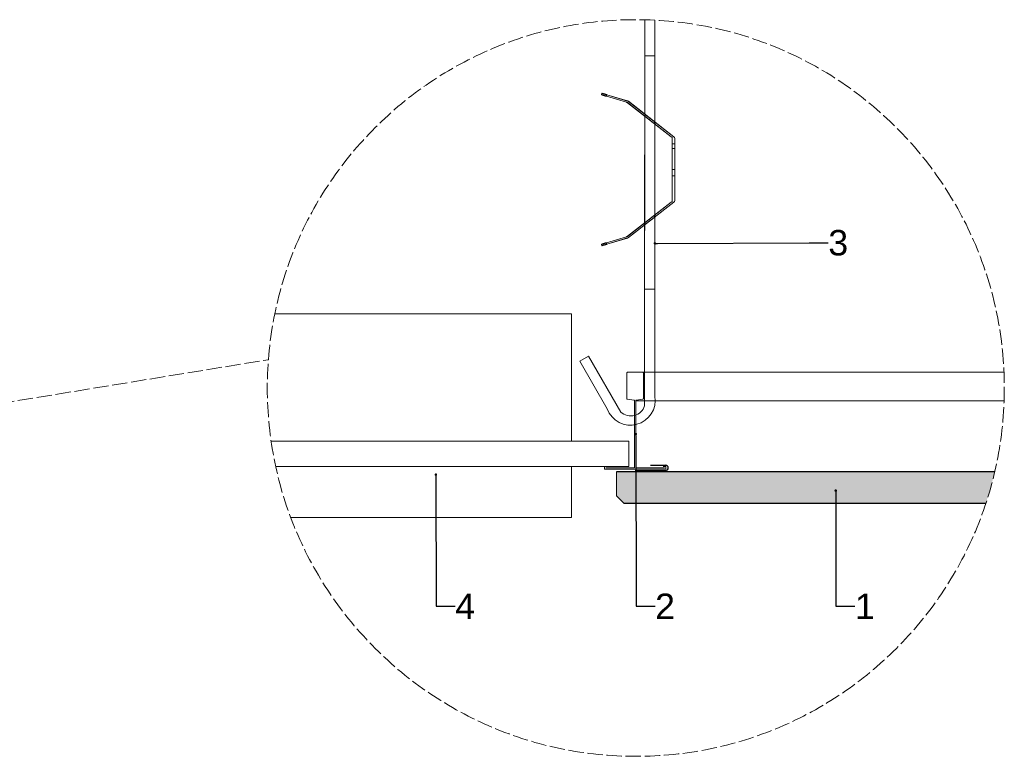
# Model space of a CAD drawing. Header units: millimetres. Extents: x 2242 to 4133, y 3556 to 4669.
# Tile 4 of 4: x 3361 to 4133, y 3746 to 4324. Entities that reach past the tile are written whole.
import ezdxf
from ezdxf import colors
from ezdxf.entities.mleader import LeaderData, LeaderLine
from ezdxf.math import Vec2, Vec3

# ---------------------------------------------------------------- set-up
doc = ezdxf.new("R2010")
doc.units = ezdxf.units.MM
doc.linetypes.add('ACAD_ISO02W100', pattern=[15, 12, -3])
for name, color, linetype, lineweight in [('_RIGIPS AKCESORIA', 7, 'Continuous', 15), ('_RIGIPS G-K', 7, 'Continuous', 9), ('_Rigips Profil', 7, 'Continuous', 9), ('_RIGIPS PŁYTA', 7, 'Continuous', 25), ('pomocnicza', 7, 'ACAD_ISO02W100', 9), ('Wymiary', 7, 'Continuous', 18)]:
    doc.layers.add(name, color=color, linetype=linetype, lineweight=lineweight)
doc.styles.get("Standard").update_dxf_attribs({"font": 'arial.ttf'})

# ---------------------------------------------------------------- blocks, each defined once
blk = doc.blocks.new('T24')
at = {"layer": '_Rigips Profil'}
for p, q in [((302.61, -139.67), (302.61, -129.54)), ((302.81, -129.34), (308.91, -129.34)), ((309.11, -129.54), (309.11, -139.67)), ((305.45, -140.31), (302.78, -139.87)), ((305.61, -140.51), (305.61, -166.64)), ((306.11, -140.51), (306.11, -166.64)), ((308.95, -139.87), (306.28, -140.31)), ((293.86, -167.24), (293.86, -166.44)), ((293.96, -166.34), (294.86, -166.34)), ((293.96, -167.34), (317.76, -167.34)), ((294.36, -166.84), (305.41, -166.84)), ((306.31, -166.84), (317.36, -166.84)), ((317.76, -166.34), (316.86, -166.34)), ((317.86, -167.24), (317.86, -166.44))]:
    blk.add_line(p, q, dxfattribs=at)
for centre, radius, start, end in [((302.81, -129.54), 0.2, 90, 180), ((308.91, -129.54), 0.2, 0, 90), ((302.81, -139.67), 0.2, 180, 260.5377), ((305.41, -140.51), 0.2, 0, 80.5377), ((306.31, -140.51), 0.2, 99.4623, 180), ((308.91, -139.67), 0.2, 279.4623, 0), ((293.96, -166.44), 0.1, 90, 180), ((293.96, -167.24), 0.1, 180, 270), ((305.41, -166.64), 0.2, 270, 0), ((306.31, -166.64), 0.2, 180, 270), ((317.76, -166.44), 0.1, 0, 90), ((317.76, -167.24), 0.1, 270, 0)]:
    blk.add_arc(centre, radius, start, end, dxfattribs=at)
blk = doc.blocks.new('_Dot')
at = {"color": 0, "linetype": 'ByBlock', "lineweight": -2}
blk.add_line((-0.5, 0), (-1, 0), dxfattribs=at)
at = {"color": 0, "linetype": 'ByBlock', "const_width": 0.5}
blk.add_lwpolyline([(-0.25, 0, 1), (0.25, 0, 1)], format="xyb", close=True, dxfattribs=at)

msp = doc.modelspace()

# ---------------------------------------------------------------- hatches: boundary and pattern name
at = {"layer": '_Rigips Profil'}
h = msp.add_hatch(dxfattribs=at)
h.set_pattern_fill('DOTS', color=253, style=0)
h.set_pattern_definition([(0, (3614.1536, 7817.0498), (0.79375, 1.5875), [0, -1.5875])])
edge = h.paths.add_edge_path()
edge.add_arc((3844.47, 4035.3), 288.99, 341.71423, 346.86494)
edge.add_line((4125.89, 3969.62), (3829.25, 3969.62))
edge.add_line((3829.25, 3969.62), (3829.25, 3950.62))
edge.add_line((3829.25, 3950.62), (3835.25, 3944.62))
edge.add_line((3835.25, 3944.62), (4118.86, 3944.62))

# ---------------------------------------------------------------- linework, layer by layer
for p, q in [((4125.89, 3969.62), (3829.25, 3969.62)), ((3829.25, 3950.62), (3835.25, 3944.62)), ((4118.86, 3944.62), (3835.25, 3944.62))]:
    msp.add_line(p, q)
at = {"layer": '_RIGIPS AKCESORIA'}
for p, q in [((3851.43, 4324.2), (3851.42, 4112.87)), ((3859.43, 4323.89), (3859.42, 4112.87)), ((3851.43, 4295.99), (3851.42, 4021.38)), ((3859.46, 4295.99), (3859.42, 4028.85)), ((3859.42, 4112.87), (3851.42, 4112.87)), ((3561.43, 4093.61), (3793.97, 4093.61)), ((3793.97, 4093.61), (3793.97, 3993.61)), ((3800.5, 4056.27), (3807.42, 4060.27)), ((3822.1, 4018.85), (3800.5, 4056.27)), ((3832.76, 4016.38), (3807.42, 4060.27)), ((3558.5, 3993.61), (3838.97, 3993.61)), ((3838.97, 3993.61), (3838.97, 3973.61)), ((3562.14, 3973.61), (3821.97, 3973.61)), ((3562.14, 3973.61), (3838.97, 3973.61)), ((3793.97, 3973.61), (3793.97, 3933.61)), ((3573.96, 3933.61), (3793.97, 3933.61))]:
    msp.add_line(p, q, dxfattribs=at)
msp.add_lwpolyline([(3859.42, 4295.99), (3851.42, 4295.99)], close=True, dxfattribs=at)
for points in [[(3817.58, 4265.42), (3817.92, 4266.53)], [(3821.51, 4264.16), (3821.26, 4264.24), (3821.01, 4264.3), (3820.78, 4264.37), (3820.57, 4264.45), (3820.36, 4264.52), (3820.15, 4264.58), (3819.95, 4264.63), (3819.77, 4264.7), (3819.59, 4264.76), (3819.41, 4264.81), (3819.25, 4264.86), (3819.08, 4264.91), (3818.93, 4264.96), (3818.79, 4265.01), (3818.64, 4265.06), (3818.52, 4265.09), (3818.39, 4265.12), (3818.28, 4265.17), (3818.18, 4265.21), (3818.08, 4265.24), (3818, 4265.25), (3817.92, 4265.29), (3817.85, 4265.3), (3817.79, 4265.34), (3817.74, 4265.35), (3817.69, 4265.37), (3817.66, 4265.39), (3817.62, 4265.39), (3817.59, 4265.4), (3817.58, 4265.42), (3817.59, 4265.42), (3817.62, 4265.4), (3817.66, 4265.4), (3817.69, 4265.39), (3817.74, 4265.39), (3817.79, 4265.37), (3817.85, 4265.35), (3817.92, 4265.34), (3818, 4265.3), (3818.08, 4265.29), (3818.18, 4265.25), (3818.28, 4265.24), (3818.39, 4265.21), (3818.52, 4265.17), (3818.64, 4265.12), (3818.79, 4265.09), (3818.93, 4265.06), (3819.08, 4265.01), (3819.25, 4264.96), (3819.41, 4264.91), (3819.59, 4264.86), (3819.77, 4264.81), (3819.95, 4264.76), (3820.15, 4264.7), (3820.36, 4264.65), (3820.57, 4264.58), (3820.78, 4264.52), (3821.01, 4264.45), (3821.26, 4264.39), (3821.51, 4264.3), (3837.23, 4259.59), (3837.23, 4259.44)], [(3821.83, 4265.29), (3838, 4260.44), (3838, 4260.59), (3821.83, 4265.43), (3821.59, 4265.5), (3821.36, 4265.57), (3821.13, 4265.63), (3820.92, 4265.7), (3820.7, 4265.76), (3820.49, 4265.83), (3820.29, 4265.88), (3820.1, 4265.93), (3819.92, 4265.99), (3819.74, 4266.04), (3819.57, 4266.09), (3819.41, 4266.12), (3819.26, 4266.17), (3819.11, 4266.22), (3818.98, 4266.25), (3818.85, 4266.29), (3818.74, 4266.32), (3818.62, 4266.35), (3818.52, 4266.38), (3818.43, 4266.4), (3818.33, 4266.43), (3818.26, 4266.45), (3818.18, 4266.47), (3818.12, 4266.48), (3818.07, 4266.5), (3818.02, 4266.52), (3817.98, 4266.52), (3817.95, 4266.53), (3817.94, 4266.53), (3817.92, 4266.53), (3817.94, 4266.52), (3817.95, 4266.52), (3817.98, 4266.5), (3818.02, 4266.48), (3818.07, 4266.47), (3818.12, 4266.45), (3818.18, 4266.43), (3818.26, 4266.4), (3818.33, 4266.38), (3818.43, 4266.35), (3818.52, 4266.32), (3818.62, 4266.29), (3818.74, 4266.25), (3818.85, 4266.2), (3818.98, 4266.17), (3819.11, 4266.12), (3819.26, 4266.09), (3819.41, 4266.04), (3819.57, 4265.99), (3819.74, 4265.93), (3819.92, 4265.88), (3820.1, 4265.81), (3820.29, 4265.76), (3820.49, 4265.7), (3820.7, 4265.63), (3820.92, 4265.57), (3821.13, 4265.5), (3821.36, 4265.43), (3821.59, 4265.35), (3821.83, 4265.29)], [(3818.61, 4265.14), (3818.93, 4266.27)], [(3818.61, 4265.06), (3818.93, 4266.19)], [(3821.51, 4264.3), (3821.83, 4265.43)], [(3821.83, 4265.29), (3821.51, 4264.16), (3837.23, 4259.44)], [(3837.23, 4259.59), (3837.57, 4259.46), (3837.88, 4259.24)], [(3837.88, 4259.1), (3837.57, 4259.29), (3837.23, 4259.44)], [(3837.41, 4259.38), (3837.41, 4259.52)], [(3837.57, 4259.29), (3837.57, 4259.46)], [(3837.73, 4259.21), (3837.73, 4259.36)], [(3872.32, 4232.31), (3837.88, 4259.1), (3837.88, 4259.24), (3872.32, 4232.47), (3872.32, 4232.31)], [(3837.88, 4259.1), (3837.88, 4259.24)], [(3838.65, 4260.24), (3838.34, 4260.44), (3838, 4260.59)], [(3838, 4260.44), (3838.34, 4260.29), (3838.65, 4260.1)], [(3838.18, 4260.37), (3838.18, 4260.52)], [(3838.34, 4260.29), (3838.34, 4260.44)], [(3838.5, 4260.19), (3838.5, 4260.34)], [(3838.65, 4260.1), (3874.35, 4232.31), (3874.35, 4232.47), (3838.65, 4260.24), (3838.65, 4260.1)], [(3838.65, 4260.1), (3838.65, 4260.24)], [(3851.55, 4248.54), (3852.32, 4249.53)], [(3855.08, 4245.78), (3855.21, 4245.67), (3855.35, 4245.55), (3855.5, 4245.44), (3855.65, 4245.33), (3855.8, 4245.21), (3855.94, 4245.1), (3856.07, 4244.98), (3856.22, 4244.88), (3856.35, 4244.77), (3856.5, 4244.67), (3856.63, 4244.57), (3856.76, 4244.46), (3856.89, 4244.36), (3857.01, 4244.26), (3857.14, 4244.18), (3857.25, 4244.08), (3857.37, 4244), (3857.48, 4243.9), (3857.58, 4243.82), (3857.7, 4243.75), (3857.79, 4243.67), (3857.88, 4243.61), (3857.97, 4243.52), (3858.06, 4243.46), (3858.14, 4243.41), (3858.2, 4243.34), (3858.27, 4243.29), (3858.33, 4243.25), (3858.4, 4243.2), (3858.45, 4243.16), (3858.5, 4243.13), (3858.53, 4243.1), (3858.56, 4243.08), (3858.6, 4243.05), (3858.61, 4243.03), (3858.63, 4243.03), (3858.65, 4243.02), (3858.65, 4243.03), (3858.63, 4243.03), (3858.61, 4243.05), (3858.58, 4243.08), (3858.55, 4243.1), (3858.51, 4243.13), (3858.47, 4243.16), (3858.42, 4243.2), (3858.37, 4243.25), (3858.3, 4243.29), (3858.24, 4243.34), (3858.17, 4243.41), (3858.09, 4243.46), (3858.01, 4243.52), (3857.92, 4243.61), (3857.83, 4243.67), (3857.73, 4243.75), (3857.63, 4243.82), (3857.53, 4243.9), (3857.42, 4244), (3857.3, 4244.08), (3857.19, 4244.18), (3857.07, 4244.26), (3856.94, 4244.36), (3856.81, 4244.46), (3856.68, 4244.57), (3856.55, 4244.67), (3856.42, 4244.77), (3856.29, 4244.88), (3856.14, 4244.98), (3856.01, 4245.1), (3855.86, 4245.21), (3855.71, 4245.33), (3855.57, 4245.44), (3855.42, 4245.55), (3855.27, 4245.67), (3855.12, 4245.78), (3854.98, 4245.9), (3854.83, 4246.01), (3854.7, 4246.11), (3854.55, 4246.23), (3854.4, 4246.34), (3854.26, 4246.46), (3854.11, 4246.57), (3853.98, 4246.67), (3853.83, 4246.78), (3853.7, 4246.88), (3853.57, 4247), (3853.44, 4247.09), (3853.31, 4247.19), (3853.19, 4247.29), (3853.06, 4247.39), (3852.95, 4247.47), (3852.83, 4247.57), (3852.72, 4247.65), (3852.62, 4247.73), (3852.5, 4247.81), (3852.41, 4247.88), (3852.32, 4247.96), (3852.23, 4248.03), (3852.14, 4248.09), (3852.06, 4248.14), (3852, 4248.21), (3851.93, 4248.26), (3851.87, 4248.31), (3851.8, 4248.36), (3851.75, 4248.39), (3851.7, 4248.42), (3851.67, 4248.45), (3851.64, 4248.49), (3851.6, 4248.5), (3851.59, 4248.52), (3851.57, 4248.54), (3851.55, 4248.54), (3851.57, 4248.52), (3851.59, 4248.5), (3851.62, 4248.49), (3851.65, 4248.45), (3851.69, 4248.42), (3851.73, 4248.39), (3851.78, 4248.36), (3851.83, 4248.31), (3851.9, 4248.26), (3851.96, 4248.21), (3852.03, 4248.14), (3852.11, 4248.09), (3852.19, 4248.03), (3852.28, 4247.96), (3852.37, 4247.88), (3852.47, 4247.81), (3852.57, 4247.73), (3852.67, 4247.65), (3852.78, 4247.57), (3852.9, 4247.47), (3853.01, 4247.39), (3853.13, 4247.29), (3853.26, 4247.19), (3853.39, 4247.09), (3853.52, 4247), (3853.65, 4246.88), (3853.78, 4246.78), (3853.91, 4246.67), (3854.06, 4246.57), (3854.19, 4246.46), (3854.34, 4246.34), (3854.49, 4246.23), (3854.63, 4246.11), (3854.78, 4246.01), (3854.93, 4245.9), (3855.08, 4245.78)], [(3855.84, 4246.77), (3855.99, 4246.65), (3856.12, 4246.54), (3856.27, 4246.42), (3856.42, 4246.31), (3856.57, 4246.19), (3856.71, 4246.1), (3856.84, 4245.98), (3856.99, 4245.87), (3857.12, 4245.77), (3857.27, 4245.65), (3857.4, 4245.55), (3857.53, 4245.46), (3857.66, 4245.36), (3857.78, 4245.26), (3857.91, 4245.16), (3858.02, 4245.08), (3858.14, 4244.98), (3858.25, 4244.9), (3858.35, 4244.82), (3858.47, 4244.74), (3858.56, 4244.65), (3858.65, 4244.59), (3858.74, 4244.52), (3858.83, 4244.46), (3858.91, 4244.39), (3858.97, 4244.34), (3859.04, 4244.29), (3859.1, 4244.24), (3859.17, 4244.2), (3859.22, 4244.16), (3859.27, 4244.11), (3859.3, 4244.1), (3859.33, 4244.06), (3859.37, 4244.05), (3859.38, 4244.03), (3859.4, 4244.02), (3859.41, 4244.02), (3859.41, 4244), (3859.41, 4244.02), (3859.4, 4244.03), (3859.38, 4244.05), (3859.35, 4244.06), (3859.32, 4244.1), (3859.28, 4244.11), (3859.23, 4244.16), (3859.19, 4244.2), (3859.14, 4244.24), (3859.07, 4244.29), (3859.01, 4244.34), (3858.94, 4244.39), (3858.86, 4244.46), (3858.78, 4244.52), (3858.69, 4244.59), (3858.6, 4244.65), (3858.5, 4244.74), (3858.4, 4244.82), (3858.3, 4244.9), (3858.19, 4244.98), (3858.07, 4245.08), (3857.96, 4245.16), (3857.84, 4245.26), (3857.71, 4245.36), (3857.58, 4245.46), (3857.45, 4245.55), (3857.32, 4245.65), (3857.19, 4245.77), (3857.06, 4245.87), (3856.91, 4245.98), (3856.78, 4246.1), (3856.63, 4246.19), (3856.48, 4246.31), (3856.34, 4246.42), (3856.19, 4246.54), (3856.04, 4246.65), (3855.89, 4246.77), (3855.75, 4246.88), (3855.62, 4247), (3855.47, 4247.11), (3855.32, 4247.23), (3855.17, 4247.34), (3855.03, 4247.45), (3854.88, 4247.55), (3854.75, 4247.67), (3854.6, 4247.77), (3854.47, 4247.88), (3854.34, 4247.98), (3854.21, 4248.08), (3854.08, 4248.17), (3853.96, 4248.27), (3853.83, 4248.37), (3853.72, 4248.47), (3853.6, 4248.55), (3853.49, 4248.63), (3853.39, 4248.72), (3853.27, 4248.8), (3853.18, 4248.88), (3853.09, 4248.94), (3853, 4249.01), (3852.91, 4249.08), (3852.83, 4249.14), (3852.77, 4249.19), (3852.7, 4249.26), (3852.64, 4249.3), (3852.57, 4249.34), (3852.52, 4249.39), (3852.47, 4249.42), (3852.44, 4249.45), (3852.41, 4249.47), (3852.37, 4249.48), (3852.36, 4249.5), (3852.34, 4249.52), (3852.32, 4249.53), (3852.32, 4249.52), (3852.34, 4249.5), (3852.36, 4249.48), (3852.39, 4249.47), (3852.42, 4249.45), (3852.46, 4249.42), (3852.5, 4249.39), (3852.55, 4249.34), (3852.6, 4249.3), (3852.67, 4249.26), (3852.73, 4249.19), (3852.8, 4249.14), (3852.88, 4249.08), (3852.96, 4249.01), (3853.04, 4248.94), (3853.14, 4248.88), (3853.24, 4248.8), (3853.34, 4248.72), (3853.44, 4248.63), (3853.55, 4248.55), (3853.67, 4248.47), (3853.78, 4248.37), (3853.9, 4248.27), (3854.03, 4248.17), (3854.16, 4248.08), (3854.29, 4247.98), (3854.42, 4247.88), (3854.55, 4247.77), (3854.68, 4247.67), (3854.83, 4247.55), (3854.96, 4247.45), (3855.11, 4247.34), (3855.26, 4247.23), (3855.4, 4247.11), (3855.55, 4247), (3855.7, 4246.88), (3855.84, 4246.77)], [(3855.09, 4245.8), (3855.86, 4246.8)], [(3855.09, 4245.75), (3855.86, 4246.75)], [(3858.65, 4243.02), (3859.41, 4244)], [(3872.32, 4232.47), (3872.65, 4232.14), (3872.89, 4231.75), (3873.04, 4231.31), (3873.1, 4230.85)], [(3873.1, 4230.7), (3873.04, 4231.16), (3872.89, 4231.6), (3872.65, 4232), (3872.32, 4232.31)], [(3872.65, 4232), (3872.65, 4232.14)], [(3872.89, 4231.6), (3872.89, 4231.75)], [(3873.04, 4231.16), (3873.04, 4231.31)], [(3875.14, 4230.85), (3875.09, 4231.31), (3874.94, 4231.75), (3874.69, 4232.14), (3874.35, 4232.47)], [(3874.35, 4232.31), (3874.69, 4232), (3874.94, 4231.6), (3875.09, 4231.16), (3875.14, 4230.7)], [(3874.69, 4232), (3874.69, 4232.14)], [(3874.94, 4231.6), (3874.94, 4231.75)], [(3875.09, 4231.16), (3875.09, 4231.31)], [(3873.1, 4182.62), (3873.1, 4230.7), (3873.1, 4230.85), (3873.1, 4182.79), (3873.1, 4182.62)], [(3873.1, 4230.7), (3873.1, 4230.85)], [(3873.1, 4223.14), (3873.1, 4223.94), (3873.1, 4224.73), (3873.1, 4225.46), (3873.1, 4226.15), (3873.1, 4226.76), (3873.1, 4227.28), (3873.1, 4227.69), (3873.1, 4228), (3873.1, 4228.2), (3873.1, 4228.25), (3873.1, 4228.2), (3873.1, 4228), (3873.1, 4227.69), (3873.1, 4227.28), (3873.1, 4226.76), (3873.1, 4226.15), (3873.1, 4225.46), (3873.1, 4224.73), (3873.1, 4223.94), (3873.1, 4223.14), (3875.14, 4223.14)], [(3873.1, 4223.14), (3873.1, 4223.94), (3873.1, 4224.73), (3873.1, 4225.46), (3873.1, 4226.15), (3873.1, 4226.76), (3873.1, 4227.28), (3873.1, 4227.69), (3873.1, 4228), (3873.1, 4228.2), (3873.1, 4228.25), (3873.1, 4228.2), (3873.1, 4228), (3873.1, 4227.69), (3873.1, 4227.28), (3873.1, 4226.76), (3873.1, 4226.15), (3873.1, 4225.46), (3873.1, 4224.73), (3873.1, 4223.94), (3873.1, 4223.14), (3875.14, 4223.14)], [(3875.14, 4226.76), (3873.1, 4226.76), (3875.14, 4226.76)], [(3875.14, 4226.76), (3873.1, 4226.76), (3875.14, 4226.76)], [(3873.1, 4220.03), (3873.1, 4219.32), (3873.1, 4218.63), (3873.1, 4217.98), (3873.1, 4217.41), (3873.1, 4216.9), (3873.1, 4216.49), (3873.1, 4216.19), (3873.1, 4216), (3873.1, 4215.95), (3873.1, 4216), (3873.1, 4216.19), (3873.1, 4216.49), (3873.1, 4216.9), (3873.1, 4217.41), (3873.1, 4217.98), (3873.1, 4218.63), (3873.1, 4219.32), (3873.1, 4220.03), (3873.1, 4220.75), (3873.1, 4221.43), (3873.1, 4222.07), (3873.1, 4222.66), (3873.1, 4223.17), (3873.1, 4223.58), (3873.1, 4223.87), (3873.1, 4224.05), (3873.1, 4224.12), (3873.1, 4224.05), (3873.1, 4223.87), (3873.1, 4223.58), (3873.1, 4223.17), (3873.1, 4222.66), (3873.1, 4222.07), (3873.1, 4221.43), (3873.1, 4220.75), (3873.1, 4220.03)], [(3875.14, 4230.7), (3875.14, 4182.62), (3875.14, 4182.79), (3875.14, 4230.85), (3875.14, 4230.7)], [(3875.14, 4230.7), (3875.14, 4230.85)], [(3873.1, 4211.82), (3873.1, 4211.69), (3873.1, 4211.43), (3873.1, 4211.05), (3873.1, 4210.58), (3873.1, 4210), (3873.1, 4209.35), (3873.1, 4208.63), (3873.1, 4207.87), (3873.1, 4207.07), (3873.1, 4206.29), (3873.1, 4205.5), (3873.1, 4204.73), (3873.1, 4204.03), (3873.1, 4203.39), (3873.1, 4202.83), (3873.1, 4202.36), (3873.1, 4202.01), (3873.1, 4201.77), (3873.1, 4201.64), (3873.1, 4201.65), (3873.1, 4201.78), (3873.1, 4202.03), (3873.1, 4202.39), (3873.1, 4202.86), (3873.1, 4203.42), (3873.1, 4204.08), (3873.1, 4204.78), (3873.1, 4205.55), (3873.1, 4206.34), (3873.1, 4207.14), (3873.1, 4207.92), (3873.1, 4208.68), (3873.1, 4209.4), (3873.1, 4210.05), (3873.1, 4210.61), (3873.1, 4211.08), (3873.1, 4211.44), (3873.1, 4211.71), (3873.1, 4211.84)], [(3875.14, 4206.27), (3875.14, 4205.47), (3875.14, 4204.7), (3875.14, 4203.94), (3875.14, 4203.24), (3875.14, 4202.59), (3875.14, 4202.03), (3875.14, 4201.54), (3875.14, 4201.16), (3875.14, 4200.88), (3875.14, 4200.7), (3875.14, 4200.65), (3875.14, 4200.7), (3875.14, 4200.88), (3875.14, 4201.16), (3875.14, 4201.54), (3875.14, 4202.03), (3875.14, 4202.59), (3875.14, 4203.24), (3875.14, 4203.94), (3875.14, 4204.7), (3875.14, 4205.47), (3875.14, 4206.27), (3875.14, 4207.07), (3875.14, 4207.86), (3875.14, 4208.61), (3875.14, 4209.32), (3875.14, 4209.95), (3875.14, 4210.53), (3875.14, 4211), (3875.14, 4211.4), (3875.14, 4211.67), (3875.14, 4211.84), (3875.14, 4211.9), (3875.14, 4211.84), (3875.14, 4211.67), (3875.14, 4211.4), (3875.14, 4211), (3875.14, 4210.53), (3875.14, 4209.95), (3875.14, 4209.32), (3875.14, 4208.61), (3875.14, 4207.86), (3875.14, 4207.07), (3875.14, 4206.27)], [(3875.14, 4211.82), (3875.14, 4211.84), (3875.14, 4211.71), (3875.14, 4211.44), (3875.14, 4211.08), (3875.14, 4210.61), (3875.14, 4210.05), (3875.14, 4209.4), (3875.14, 4208.68), (3875.14, 4207.92), (3875.14, 4207.14), (3875.14, 4206.34), (3875.14, 4205.55), (3875.14, 4204.78), (3875.14, 4204.08), (3875.14, 4203.42), (3875.14, 4202.86), (3875.14, 4202.39), (3875.14, 4202.03), (3875.14, 4201.78), (3875.14, 4201.65), (3875.14, 4201.64), (3875.14, 4201.77), (3875.14, 4202.01), (3875.14, 4202.36), (3875.14, 4202.83), (3875.14, 4203.39), (3875.14, 4204.03), (3875.14, 4204.73), (3875.14, 4205.5), (3875.14, 4206.29), (3875.14, 4207.07), (3875.14, 4207.87), (3875.14, 4208.63), (3875.14, 4209.35), (3875.14, 4210), (3875.14, 4210.58), (3875.14, 4211.05), (3875.14, 4211.43), (3875.14, 4211.69), (3875.14, 4211.82)], [(3873.1, 4206.76), (3875.14, 4206.76)], [(3873.1, 4206.71), (3875.14, 4206.71)], [(3873.1, 4201.64), (3875.14, 4201.64)], [(3873.1, 4193.45), (3873.1, 4192.74), (3873.1, 4192.06), (3873.1, 4191.4), (3873.1, 4190.83), (3873.1, 4190.32), (3873.1, 4189.91), (3873.1, 4189.62), (3873.1, 4189.42), (3873.1, 4189.35), (3873.1, 4189.42), (3873.1, 4189.62), (3873.1, 4189.91), (3873.1, 4190.32), (3873.1, 4190.83), (3873.1, 4191.4), (3873.1, 4192.06), (3873.1, 4192.74), (3873.1, 4193.45), (3873.1, 4194.17), (3873.1, 4194.86), (3873.1, 4195.49), (3873.1, 4196.08), (3873.1, 4196.58), (3873.1, 4196.98), (3873.1, 4197.3), (3873.1, 4197.48), (3873.1, 4197.54), (3873.1, 4197.48), (3873.1, 4197.3), (3873.1, 4196.98), (3873.1, 4196.58), (3873.1, 4196.08), (3873.1, 4195.49), (3873.1, 4194.86), (3873.1, 4194.17), (3873.1, 4193.45)], [(3837.88, 4154.23), (3872.32, 4181.02), (3872.32, 4181.17), (3837.88, 4154.38), (3837.88, 4154.23)], [(3874.35, 4181.02), (3838.65, 4153.25), (3838.65, 4153.39), (3874.35, 4181.17), (3874.35, 4181.02)], [(3872.32, 4181.17), (3872.65, 4181.49), (3872.89, 4181.89), (3873.04, 4182.31), (3873.1, 4182.79)], [(3873.1, 4182.62), (3873.04, 4182.16), (3872.89, 4181.74), (3872.65, 4181.35), (3872.32, 4181.02)], [(3872.65, 4181.35), (3872.65, 4181.49)], [(3872.89, 4181.74), (3872.89, 4181.89)], [(3873.04, 4182.16), (3873.04, 4182.31)], [(3873.1, 4182.62), (3873.1, 4182.79)], [(3875.14, 4182.79), (3875.09, 4182.31), (3874.94, 4181.89), (3874.69, 4181.49), (3874.35, 4181.17)], [(3874.35, 4181.02), (3874.69, 4181.35), (3874.94, 4181.74), (3875.09, 4182.16), (3875.14, 4182.62)], [(3874.69, 4181.35), (3874.69, 4181.49)], [(3874.94, 4181.74), (3874.94, 4181.89)], [(3875.09, 4182.16), (3875.09, 4182.31)], [(3875.14, 4182.62), (3875.14, 4182.79)], [(3855.08, 4167.69), (3854.93, 4167.59), (3854.78, 4167.48), (3854.63, 4167.36), (3854.49, 4167.25), (3854.34, 4167.13), (3854.19, 4167.02), (3854.06, 4166.9), (3853.91, 4166.8), (3853.78, 4166.69), (3853.65, 4166.59), (3853.52, 4166.48), (3853.39, 4166.38), (3853.26, 4166.28), (3853.13, 4166.18), (3853.01, 4166.08), (3852.9, 4166), (3852.78, 4165.9), (3852.67, 4165.82), (3852.57, 4165.74), (3852.47, 4165.66), (3852.37, 4165.59), (3852.28, 4165.51), (3852.19, 4165.45), (3852.11, 4165.38), (3852.03, 4165.33), (3851.96, 4165.27), (3851.9, 4165.22), (3851.83, 4165.17), (3851.78, 4165.12), (3851.73, 4165.08), (3851.69, 4165.05), (3851.65, 4165.02), (3851.62, 4164.99), (3851.59, 4164.97), (3851.57, 4164.95), (3851.55, 4164.94), (3851.57, 4164.94), (3851.59, 4164.95), (3851.6, 4164.97), (3851.64, 4164.99), (3851.67, 4165.02), (3851.7, 4165.05), (3851.75, 4165.08), (3851.8, 4165.12), (3851.87, 4165.17), (3851.93, 4165.22), (3852, 4165.27), (3852.06, 4165.33), (3852.14, 4165.38), (3852.23, 4165.45), (3852.32, 4165.51), (3852.41, 4165.59), (3852.5, 4165.66), (3852.62, 4165.74), (3852.72, 4165.82), (3852.83, 4165.9), (3852.95, 4166), (3853.06, 4166.08), (3853.19, 4166.18), (3853.31, 4166.28), (3853.44, 4166.38), (3853.57, 4166.48), (3853.7, 4166.59), (3853.83, 4166.69), (3853.98, 4166.8), (3854.11, 4166.9), (3854.26, 4167.02), (3854.4, 4167.13), (3854.55, 4167.25), (3854.7, 4167.36), (3854.83, 4167.48), (3854.98, 4167.59), (3855.12, 4167.69), (3855.27, 4167.8), (3855.42, 4167.92), (3855.57, 4168.03), (3855.71, 4168.15), (3855.86, 4168.26), (3856.01, 4168.38), (3856.14, 4168.49), (3856.29, 4168.59), (3856.42, 4168.7), (3856.55, 4168.8), (3856.68, 4168.92), (3856.81, 4169.02), (3856.94, 4169.11), (3857.07, 4169.21), (3857.19, 4169.29), (3857.3, 4169.39), (3857.42, 4169.47), (3857.53, 4169.57), (3857.63, 4169.65), (3857.73, 4169.74), (3857.83, 4169.8), (3857.92, 4169.88), (3858.01, 4169.95), (3858.09, 4170.01), (3858.17, 4170.06), (3858.24, 4170.13), (3858.3, 4170.18), (3858.37, 4170.23), (3858.42, 4170.28), (3858.47, 4170.31), (3858.51, 4170.34), (3858.55, 4170.37), (3858.58, 4170.41), (3858.61, 4170.42), (3858.63, 4170.44), (3858.65, 4170.46), (3858.63, 4170.46), (3858.61, 4170.44), (3858.6, 4170.42), (3858.56, 4170.41), (3858.53, 4170.37), (3858.5, 4170.34), (3858.45, 4170.31), (3858.4, 4170.28), (3858.33, 4170.23), (3858.27, 4170.18), (3858.2, 4170.13), (3858.14, 4170.06), (3858.06, 4170.01), (3857.97, 4169.95), (3857.88, 4169.88), (3857.79, 4169.8), (3857.7, 4169.74), (3857.58, 4169.65), (3857.48, 4169.57), (3857.37, 4169.47), (3857.25, 4169.39), (3857.14, 4169.29), (3857.01, 4169.21), (3856.89, 4169.11), (3856.76, 4169.02), (3856.63, 4168.92), (3856.5, 4168.8), (3856.35, 4168.7), (3856.22, 4168.59), (3856.07, 4168.49), (3855.94, 4168.38), (3855.8, 4168.26), (3855.65, 4168.15), (3855.5, 4168.03), (3855.35, 4167.92), (3855.21, 4167.8), (3855.08, 4167.69)], [(3855.84, 4166.71), (3855.7, 4166.59), (3855.55, 4166.48), (3855.4, 4166.36), (3855.26, 4166.25), (3855.11, 4166.13), (3854.96, 4166.03), (3854.83, 4165.92), (3854.68, 4165.81), (3854.55, 4165.71), (3854.42, 4165.59), (3854.29, 4165.49), (3854.16, 4165.4), (3854.03, 4165.3), (3853.9, 4165.2), (3853.78, 4165.1), (3853.67, 4165), (3853.55, 4164.92), (3853.44, 4164.84), (3853.34, 4164.76), (3853.24, 4164.68), (3853.14, 4164.59), (3853.04, 4164.53), (3852.96, 4164.46), (3852.88, 4164.4), (3852.8, 4164.33), (3852.73, 4164.28), (3852.67, 4164.22), (3852.6, 4164.18), (3852.55, 4164.14), (3852.5, 4164.09), (3852.46, 4164.05), (3852.42, 4164.04), (3852.39, 4164), (3852.36, 4163.99), (3852.34, 4163.97), (3852.32, 4163.96), (3852.32, 4163.94), (3852.34, 4163.96), (3852.36, 4163.97), (3852.37, 4163.99), (3852.41, 4164), (3852.44, 4164.04), (3852.47, 4164.05), (3852.52, 4164.09), (3852.57, 4164.14), (3852.64, 4164.18), (3852.7, 4164.22), (3852.77, 4164.28), (3852.83, 4164.33), (3852.91, 4164.4), (3853, 4164.46), (3853.09, 4164.53), (3853.18, 4164.59), (3853.27, 4164.68), (3853.39, 4164.76), (3853.49, 4164.84), (3853.6, 4164.92), (3853.72, 4165), (3853.83, 4165.1), (3853.96, 4165.2), (3854.08, 4165.3), (3854.21, 4165.4), (3854.34, 4165.49), (3854.47, 4165.59), (3854.6, 4165.71), (3854.75, 4165.81), (3854.88, 4165.92), (3855.03, 4166.03), (3855.17, 4166.13), (3855.32, 4166.25), (3855.47, 4166.36), (3855.62, 4166.48), (3855.75, 4166.59), (3855.89, 4166.71), (3856.04, 4166.82), (3856.19, 4166.94), (3856.34, 4167.05), (3856.48, 4167.16), (3856.63, 4167.28), (3856.78, 4167.38), (3856.91, 4167.49), (3857.06, 4167.61), (3857.19, 4167.71), (3857.32, 4167.82), (3857.45, 4167.92), (3857.58, 4168.02), (3857.71, 4168.11), (3857.84, 4168.21), (3857.96, 4168.31), (3858.07, 4168.41), (3858.19, 4168.49), (3858.3, 4168.57), (3858.4, 4168.65), (3858.5, 4168.74), (3858.6, 4168.82), (3858.69, 4168.88), (3858.78, 4168.95), (3858.86, 4169.02), (3858.94, 4169.08), (3859.01, 4169.13), (3859.07, 4169.18), (3859.14, 4169.23), (3859.19, 4169.28), (3859.23, 4169.31), (3859.28, 4169.36), (3859.32, 4169.38), (3859.35, 4169.41), (3859.38, 4169.42), (3859.4, 4169.44), (3859.41, 4169.46), (3859.41, 4169.47), (3859.41, 4169.46), (3859.4, 4169.46), (3859.38, 4169.44), (3859.37, 4169.42), (3859.33, 4169.41), (3859.3, 4169.38), (3859.27, 4169.36), (3859.22, 4169.31), (3859.17, 4169.28), (3859.1, 4169.23), (3859.04, 4169.18), (3858.97, 4169.13), (3858.91, 4169.08), (3858.83, 4169.02), (3858.74, 4168.95), (3858.65, 4168.88), (3858.56, 4168.82), (3858.47, 4168.74), (3858.35, 4168.65), (3858.25, 4168.57), (3858.14, 4168.49), (3858.02, 4168.41), (3857.91, 4168.31), (3857.78, 4168.21), (3857.66, 4168.11), (3857.53, 4168.02), (3857.4, 4167.92), (3857.27, 4167.82), (3857.12, 4167.71), (3856.99, 4167.61), (3856.84, 4167.49), (3856.71, 4167.38), (3856.57, 4167.28), (3856.42, 4167.16), (3856.27, 4167.05), (3856.12, 4166.94), (3855.99, 4166.82), (3855.84, 4166.71)], [(3858.65, 4170.46), (3859.41, 4169.47)], [(3851.55, 4164.94), (3852.32, 4163.94)], [(3855.09, 4167.72), (3855.86, 4166.72)], [(3855.09, 4167.67), (3855.86, 4166.67)], [(3821.83, 4148.05), (3821.51, 4149.17), (3837.23, 4153.88), (3837.23, 4154.03), (3821.51, 4149.32)], [(3837.23, 4154.03), (3837.57, 4154.18), (3837.88, 4154.38)], [(3837.88, 4154.23), (3837.57, 4154.03), (3837.23, 4153.88)], [(3837.41, 4153.95), (3837.41, 4154.1)], [(3837.57, 4154.03), (3837.57, 4154.18)], [(3837.73, 4154.13), (3837.73, 4154.28)], [(3837.88, 4154.23), (3837.88, 4154.38)], [(3821.51, 4149.17), (3821.26, 4149.1), (3821.01, 4149.04), (3820.78, 4148.97), (3820.57, 4148.91), (3820.36, 4148.84), (3820.15, 4148.77), (3819.95, 4148.73), (3819.77, 4148.66), (3819.59, 4148.61), (3819.41, 4148.56), (3819.25, 4148.51), (3819.08, 4148.46), (3818.93, 4148.43), (3818.79, 4148.38), (3818.64, 4148.35), (3818.52, 4148.32), (3818.39, 4148.28), (3818.28, 4148.25), (3818.18, 4148.22), (3818.08, 4148.19), (3818, 4148.17), (3817.92, 4148.15), (3817.85, 4148.14), (3817.79, 4148.12), (3817.74, 4148.1), (3817.69, 4148.09), (3817.66, 4148.09), (3817.62, 4148.07), (3817.59, 4148.07), (3817.58, 4148.07), (3817.59, 4148.07), (3817.59, 4148.09), (3817.62, 4148.09), (3817.66, 4148.1), (3817.69, 4148.12), (3817.74, 4148.14), (3817.79, 4148.15), (3817.85, 4148.17), (3817.92, 4148.2), (3818, 4148.22), (3818.08, 4148.25), (3818.18, 4148.28), (3818.28, 4148.32), (3818.39, 4148.35), (3818.52, 4148.38), (3818.64, 4148.43), (3818.79, 4148.48), (3818.93, 4148.51), (3819.08, 4148.56), (3819.25, 4148.61), (3819.41, 4148.68), (3819.59, 4148.73), (3819.77, 4148.77), (3819.95, 4148.84), (3820.15, 4148.91), (3820.36, 4148.97), (3820.57, 4149.04), (3820.78, 4149.1), (3821.01, 4149.17), (3821.26, 4149.25), (3821.51, 4149.32)], [(3817.58, 4148.07), (3817.92, 4146.94)], [(3821.83, 4148.2), (3821.59, 4148.12), (3821.36, 4148.05), (3821.13, 4147.97), (3820.92, 4147.91), (3820.7, 4147.84), (3820.49, 4147.78), (3820.29, 4147.73), (3820.1, 4147.66), (3819.92, 4147.6), (3819.74, 4147.55), (3819.57, 4147.5), (3819.41, 4147.45), (3819.26, 4147.4), (3819.11, 4147.35), (3818.98, 4147.3), (3818.85, 4147.27), (3818.74, 4147.24), (3818.62, 4147.19), (3818.52, 4147.15), (3818.43, 4147.12), (3818.33, 4147.1), (3818.26, 4147.07), (3818.18, 4147.06), (3818.12, 4147.02), (3818.07, 4147.01), (3818.02, 4146.99), (3817.98, 4146.97), (3817.95, 4146.97), (3817.94, 4146.96), (3817.92, 4146.96), (3817.92, 4146.94), (3817.94, 4146.94), (3817.95, 4146.96), (3817.98, 4146.96), (3818.02, 4146.97), (3818.07, 4146.97), (3818.12, 4146.99), (3818.18, 4147.01), (3818.26, 4147.02), (3818.33, 4147.06), (3818.43, 4147.07), (3818.52, 4147.1), (3818.62, 4147.12), (3818.74, 4147.15), (3818.85, 4147.19), (3818.98, 4147.24), (3819.11, 4147.27), (3819.26, 4147.3), (3819.41, 4147.35), (3819.57, 4147.4), (3819.74, 4147.45), (3819.92, 4147.5), (3820.1, 4147.55), (3820.29, 4147.6), (3820.49, 4147.66), (3820.7, 4147.71), (3820.92, 4147.78), (3821.13, 4147.84), (3821.36, 4147.91), (3821.59, 4147.97), (3821.83, 4148.05)], [(3818.61, 4148.41), (3818.93, 4147.3)], [(3818.61, 4148.33), (3818.93, 4147.22)], [(3821.51, 4149.32), (3821.83, 4148.2)], [(3821.83, 4148.2), (3838, 4153.05), (3838, 4152.9), (3838.34, 4153.03), (3838.65, 4153.25)], [(3821.83, 4148.05), (3838, 4152.9)], [(3838.65, 4153.39), (3838.34, 4153.2), (3838, 4153.05)], [(3838.18, 4152.97), (3838.18, 4153.11)], [(3838.34, 4153.03), (3838.34, 4153.2)], [(3838.5, 4153.13), (3838.5, 4153.28)], [(3838.65, 4153.25), (3838.65, 4153.39)]]:
    msp.add_lwpolyline(points, dxfattribs=at)
for centre, radius, start, end in [((3840.31, 4025.54), 19.4, 200.19809, 9.7997), ((3840.51, 4024.81), 11.44, 227.43539, 342.56245)]:
    msp.add_arc(centre, radius, start, end, dxfattribs=at)
at = {"layer": '_RIGIPS G-K'}
msp.add_line((3829.25, 3969.62), (3829.25, 3950.62), dxfattribs=at)
at = {"layer": '_Rigips Profil'}
for p, q in [((3843.97, 4047.61), (4133.19, 4047.61)), ((3844.47, 4025.27), (4133.28, 4025.27))]:
    msp.add_line(p, q, dxfattribs=at)
at = {"layer": '_RIGIPS PŁYTA'}
for p, q in [((3843.9, 3970.62), (3867.9, 3970.62)), ((3855.9, 3974.62), (3867.9, 3974.62))]:
    msp.add_line(p, q, dxfattribs=at)
msp.add_arc((3867.9, 3972.62), 2, 270, 90, dxfattribs=at)
at = {"layer": 'pomocnicza'}
msp.add_line((3152.63, 3991.51), (3556.33, 4057.49), dxfattribs=at)
msp.add_circle((3844.47, 4035.3), 288.99, dxfattribs=at)

# ---------------------------------------------------------------- block references
at = {"layer": '_Rigips Profil', "xscale": 2, "yscale": 2, "zscale": 2}
msp.add_blockref('T24', (3232.24, 4306.29), dxfattribs=at)

# ---------------------------------------------------------------- leaders
at = {"layer": 'Wymiary'}
ml = msp.add_multileader_mtext('Standard', dxfattribs=at)
ml.set_content('3', color=256)
ml.set_leader_properties()
ml.set_arrow_properties(name='DOT')
ml.build(insert=Vec2(0, 0))
ml.multileader.update_dxf_attribs({"dogleg_length": 0.36, "arrow_head_size": 2})
ctx = ml.context
ctx.base_point, ctx.char_height, ctx.arrow_head_size, ctx.landing_gap_size, ctx.plane_origin = Vec3(3995.36, 4149.12), 20, 2, 0.09, Vec3(4255.17, 4103.01)
notes = []
notes.append((ctx, [(0, (1, 1, 0), (3980.46, 4149.12), (1, 0), 14.91, [(0, [(3859.44, 4148.73)], 0, [])])]))
ctx.mtext.insert, ctx.mtext.flow_direction = Vec3(3995.45, 4159.3), 5
ml = msp.add_multileader_mtext('Standard', dxfattribs=at)
ml.set_content('2', color=256)
ml.set_leader_properties()
ml.set_arrow_properties(name='DOT')
ml.build(insert=Vec2(0, 0))
ml.multileader.update_dxf_attribs({"dogleg_length": 0.36, "arrow_head_size": 2})
ctx = ml.context
ctx.base_point, ctx.char_height, ctx.arrow_head_size, ctx.landing_gap_size, ctx.plane_origin = Vec3(3859.56, 3864.01), 20, 2, 0.09, Vec3(3844.7, 3817.9)
notes.append((ctx, [(0, (1, 1, 0), (3844.65, 3864.01), (1, 0), 14.91, [(0, [(3844.47, 3999.14)], 0, [])])]))
ctx.mtext.insert, ctx.mtext.flow_direction = Vec3(3859.65, 3874.01), 5
ml = msp.add_multileader_mtext('Standard', dxfattribs=at)
ml.set_content('4', color=256)
ml.set_leader_properties()
ml.set_arrow_properties(name='DOT')
ml.build(insert=Vec2(0, 0))
ml.multileader.update_dxf_attribs({"dogleg_length": 0.36, "arrow_head_size": 2})
ctx = ml.context
ctx.base_point, ctx.char_height, ctx.arrow_head_size, ctx.landing_gap_size, ctx.plane_origin = Vec3(3702.79, 3864.01), 20, 2, 0.09, Vec3(3687.93, 3817.9)
notes.append((ctx, [(0, (1, 1, 0), (3687.88, 3864.01), (1, 0), 14.91, [(0, [(3687.7, 3967.32)], 0, [])])]))
ctx.mtext.insert, ctx.mtext.flow_direction = Vec3(3702.88, 3874.01), 5
ml = msp.add_multileader_mtext('Standard', dxfattribs=at)
ml.set_content('1', color=256)
ml.set_leader_properties()
ml.set_arrow_properties(name='DOT')
ml.build(insert=Vec2(0, 0))
ml.multileader.update_dxf_attribs({"dogleg_length": 0.36, "arrow_head_size": 2})
ctx = ml.context
ctx.base_point, ctx.char_height, ctx.arrow_head_size, ctx.landing_gap_size, ctx.plane_origin = Vec3(4016.33, 3864.01), 20, 2, 0.09, Vec3(4001.46, 3817.9)
notes.append((ctx, [(0, (1, 1, 0), (4001.42, 3864.01), (1, 0), 14.91, [(0, [(4001.24, 3954.77)], 0, [])])]))
ctx.mtext.insert, ctx.mtext.flow_direction = Vec3(4016.42, 3874.01), 5
for ctx, leaders in notes:
    for number, flags, end, landing, length, lines in leaders:
        leader = LeaderData()
        leader.index, (leader.has_last_leader_line, leader.has_dogleg_vector, leader.attachment_direction) = number, flags
        leader.last_leader_point, leader.dogleg_vector, leader.dogleg_length = Vec3(end), Vec3(landing), length
        for number, points, colour, breaks in lines:
            line = LeaderLine()
            line.index, line.vertices, line.color, line.breaks = number, Vec3.list(points), colors.encode_raw_color(colour), breaks
            leader.lines.append(line)
        ctx.leaders.append(leader)

doc.saveas('drawing.dxf')
